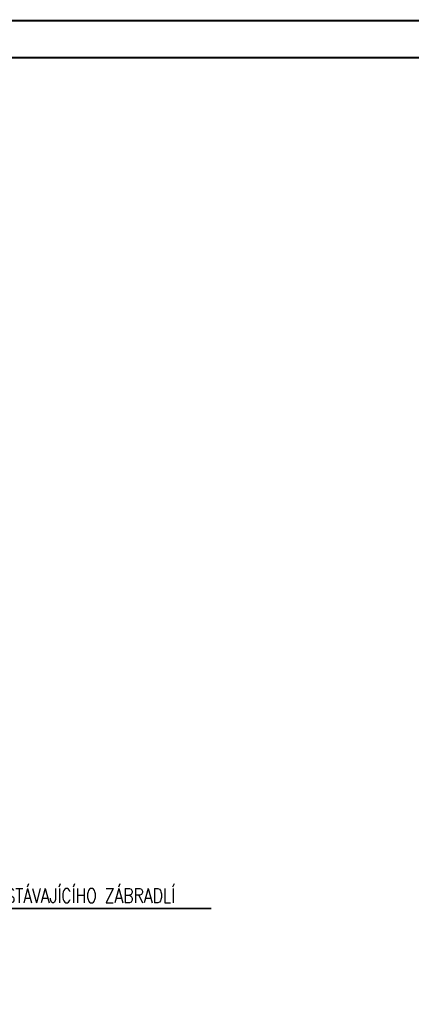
# Paper-space layout 'Layout1' of a CAD drawing. Extents: x -2 to 1033, y -36 to 596.
# Tile 21 of 60: x 488 to 557, y 421 to 594. Entities that reach past the tile are written whole.
import ezdxf
from ezdxf.enums import TextEntityAlignment as Align

# ---------------------------------------------------------------- set-up
doc = ezdxf.new("R2010")
doc.units = 0
doc.layers.get('DEFPOINTS').update_dxf_attribs({"color": 132, "linetype": 'CONTINUOUS'})
doc.layers.add('RAMECEK_HP', color=251, linetype='CONTINUOUS')
doc.layers.add('SS_POPIS_PROFILU_de.', color=214, linetype='CONTINUOUS', lineweight=35)
doc.styles.add('ROMANS', font='romans.shx', dxfattribs={"width": 0.8})
doc.styles.add('romans.shx', font='romans.shx', dxfattribs={"height": 5})

# ---------------------------------------------------------------- blocks, each defined once
blk = doc.blocks.new('*U6')
at = {"layer": 'RAMECEK_HP', "lineweight": 35, "const_width": 0.35}
for points in [[(0, 594), (0, 0), (841, 0), (841, 594)], [(6.5, 587.5), (6.5, 6.5), (834.5, 6.5), (834.5, 587.5)]]:
    blk.add_lwpolyline(points, close=True, dxfattribs=at)
at = {"layer": 'DEFPOINTS', "style": 'ROMANS', "width": 0.8}
blk.add_attdef('TISK', text='', height=10, dxfattribs=at).set_placement((841, -33), align=Align.RIGHT)

psp = doc.layouts.get("Layout1")

# ---------------------------------------------------------------- linework, layer by layer
at = {"layer": 'SS_POPIS_PROFILU_de.', "color": 214}
psp.add_lwpolyline([(452.6668, 454.3262), (470.7926, 438.0153), (521.745, 438.0153)], dxfattribs=at)

# ---------------------------------------------------------------- block references
at = {"layer": 'RAMECEK_HP'}
psp.add_blockref('*U6', (0, 0), dxfattribs=at)

# ---------------------------------------------------------------- texts
at = {"layer": 'SS_POPIS_PROFILU_de.', "color": 214, "style": 'romans.shx', "width": 0.8}
psp.add_text('DEMONTÁŽ STÁVAJÍCÍHO ZÁBRADLÍ', height=2.5, dxfattribs=at).set_placement((470.4155, 439.0153))

doc.saveas('drawing.dxf')
